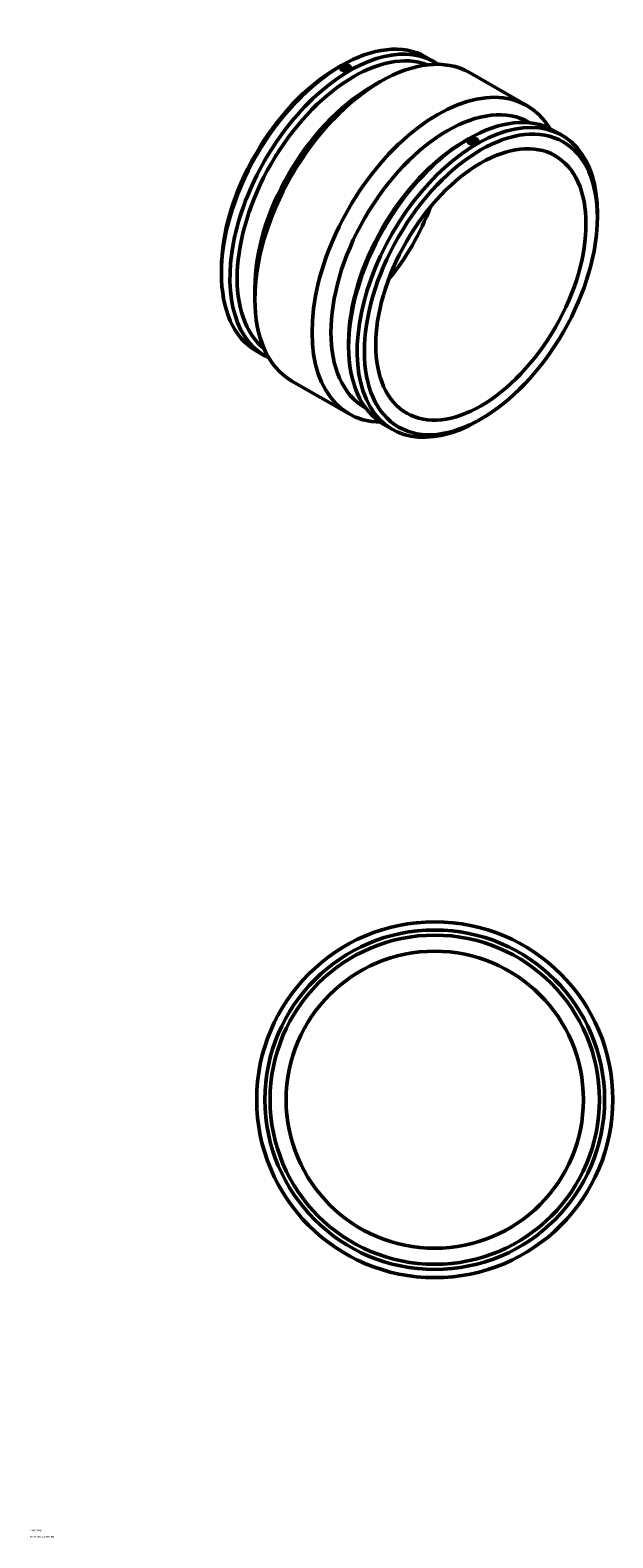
# Model space of a CAD drawing. Header units: millimetres. Extents: x -643 to 1737, y -2124 to 2367.
# Tile 5 of 5: x 855 to 1737, y 83 to 2367. Entities that reach past the tile are written whole.
import ezdxf

# ---------------------------------------------------------------- set-up
doc = ezdxf.new("R2010")
doc.units = ezdxf.units.MM
doc.layers.add('Title (ISO)', color=7, linetype='Continuous', lineweight=50)
doc.layers.add('Visible (ANSI)', color=7, linetype='Continuous', lineweight=50)
doc.styles.add('Note Text (ISO)', font='tahoma.ttf')

# ---------------------------------------------------------------- blocks, each defined once
blk = doc.blocks.new('Title Blocks ISO')
at = {"layer": 'Title (ISO)', "color": 232, "true_color": 0xca0064, "style": 'Note Text (ISO)'}
for tag, p in [('PART_NUMBER_001', (34.2, 73.1)), ('DESCRIPTION_001', (33.8, 63.4))]:
    blk.add_attdef(tag, p, '', height=2.5, dxfattribs=at)

msp = doc.modelspace()

# ---------------------------------------------------------------- linework, layer by layer
at = {"layer": 'Visible (ANSI)'}
for p, q in [((1320.204, 2309.744), (1325.635, 2312.896)), ((1325.286, 2309.588), (1325.286, 2309.543)), ((1330.786, 2306.949), (1330.786, 2307.136)), ((1334.786, 2306.949), (1334.786, 2307.136)), ((1340.286, 2309.588), (1340.286, 2309.543)), ((1454.589, 2325.904), (1467.486, 2318.477)), ((1370.826, 2280.593), (1385.061, 2288.854)), ((1520.287, 2302.495), (1606.837, 2252.655)), ((1611.042, 2226.912), (1612.015, 2226.351)), ((1647.162, 2215.008), (1660.06, 2207.581)), ((1512.777, 2198.848), (1518.208, 2202)), ((1517.86, 2198.648), (1517.86, 2198.693)), ((1523.36, 2196.24), (1523.36, 2196.054)), ((1527.36, 2196.24), (1527.36, 2196.054)), ((1532.86, 2198.648), (1532.86, 2198.693)), ((1713.535, 2083.24), (1713.535, 2089.519)), ((1144.611, 2004.822), (1144.611, 1998.543)), ((1195.233, 1975.671), (1195.233, 1959.212)), ((1198.086, 1880.48), (1210.984, 1873.053)), ((1337.184, 1893.926), (1337.184, 1887.647)), ((1251.309, 1835.407), (1337.859, 1785.566)), ((1362.235, 1794.85), (1363.208, 1794.29)), ((1390.66, 1769.585), (1403.557, 1762.157)), ((1537.942, 1778.318), (1532.511, 1775.166)), ((1459.964, 1003.927), (1467.464, 1003.927)), ((1459.964, 1003.927), (1459.964, 1003.818)), ((1467.464, 1003.927), (1474.964, 1003.927)), ((1474.964, 1003.927), (1474.964, 1003.818))]:
    msp.add_line(p, q, dxfattribs=at)
for radius in [269.5, 257, 249.29, 225]:
    msp.add_circle((1467.464, 746.927), radius, dxfattribs=at)
for centre, major_axis, ratio, start_param, end_param in [((1326.337, 2103.192), (128.251, 222.712), 0.57809312, 0, 3.14159265), ((1339.235, 2095.765), (128.251, 222.712), 0.57809312, 6.24009907, 9.46786419), ((1344.687, 2092.625), (124.404, 216.031), 0.57809312, 0.09178802, 3.04980463), ((1385.798, 2068.951), (134.489, 233.544), 0.57809312, 0, 3.14159265), ((1320.886, 2106.332), (-124.404, -216.031), 0.57809312, 3.92892453, 5.49585344), ((1332.786, 2309.588), (-7.5, 0), 0.5758617, 5.49778714, 8.6393798), ((1332.786, 2309.588), (7.5, 0), 0.5758617, 5.49778714, 8.6393798), ((1332.786, 2307.136), (-2, 0), 0.5758617, 2.97290348, 6.45187448), ((1371.507, 2077.181), (-124.404, -216.031), 0.57809312, 3.92892453, 5.49585344), ((1472.348, 2019.11), (134.489, 233.544), 0.57809312, 5.97449665, 9.73346661), ((1486.638, 2010.881), (124.404, 216.031), 0.57809312, 0, 3.14159265), ((1518.911, 1992.297), (128.251, 222.712), 0.57809312, 0, 3.14159265), ((1531.808, 1984.869), (128.251, 222.712), 0.57809312, 5.49585344, 10.21210983), ((1513.459, 1995.436), (-124.404, -216.031), 0.57809312, 3.92892453, 5.49585344), ((1525.36, 2198.693), (-7.5, 0), 0.5758617, 5.49778714, 8.6393798), ((1525.36, 2198.693), (7.5, 0), 0.5758617, 5.49778714, 8.6393798), ((1525.36, 2196.24), (-2, 0), 0.5758617, 2.97290348, 6.45187448), ((1320.886, 2106.332), (112.282, 194.981), 0.57809312, 4.42792073, 4.99685723)]:
    msp.add_ellipse(centre, major_axis=major_axis, ratio=ratio, start_param=start_param, end_param=end_param, dxfattribs=at)
for centre, major_axis, ratio in [((1332.786, 2309.588), (-5, 0), 0.5758617), ((1537.26, 1981.73), (-124.404, -216.031), 0.57809312), ((1537.26, 1981.73), (-112.282, -194.981), 0.57809312), ((1525.36, 2198.693), (-5, 0), 0.5758617)]:
    msp.add_ellipse(centre, major_axis=major_axis, ratio=ratio, dxfattribs=at)
for points, knots in [([(1338.089, 2306.534), (1337.424, 2306.151), (1336.58, 2305.814), (1334.732, 2305.356), (1333.728, 2305.236), (1331.845, 2305.213), (1330.84, 2305.31), (1328.992, 2305.734), (1328.149, 2306.061), (1326.817, 2306.828), (1326.24, 2307.319), (1325.474, 2308.4), (1325.286, 2308.99), (1325.286, 2309.543)], [1.13012889, 1.13012889, 1.13012889, 1.13012889, 1.41266111, 1.41266111, 1.69519334, 1.69519334, 1.97772556, 1.97772556, 2.26025779, 2.26025779, 2.54279002, 2.54279002, 2.82532224, 2.82532224, 2.82532224, 2.82532224]), ([(1340.286, 2309.543), (1340.286, 2309.012), (1340.098, 2308.446), (1339.333, 2307.399), (1338.755, 2306.918), (1338.089, 2306.534)], [0.565064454, 0.565064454, 0.565064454, 0.565064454, 0.847596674, 0.847596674, 1.130128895, 1.130128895, 1.130128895, 1.130128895]), ([(1530.663, 2195.639), (1529.997, 2195.255), (1529.154, 2194.918), (1527.306, 2194.46), (1526.301, 2194.34), (1524.418, 2194.318), (1523.414, 2194.414), (1521.566, 2194.838), (1520.722, 2195.166), (1520.056, 2195.549), (1519.39, 2195.933), (1518.813, 2196.423), (1518.048, 2197.504), (1517.86, 2198.094), (1517.86, 2198.648)], [-1.13012889, -1.13012889, -1.13012889, -1.13012889, -0.84759667, -0.84759667, -0.56506445, -0.56506445, -0.28253223, -0.28253223, 0, 0, 0, 0.28253223, 0.28253223, 0.56506445, 0.56506445, 0.56506445, 0.56506445]), ([(1532.86, 2198.648), (1532.86, 2198.117), (1532.671, 2197.55), (1531.906, 2196.503), (1531.329, 2196.022), (1530.663, 2195.639)], [2.825322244, 2.825322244, 2.825322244, 2.825322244, 3.107854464, 3.107854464, 3.390386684, 3.390386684, 3.390386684, 3.390386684])]:
    msp.add_open_spline(points, degree=3, knots=knots, dxfattribs=at)

# ---------------------------------------------------------------- block references
msp.add_blockref('Title Blocks ISO', (821, 20)).add_auto_attribs({'PART_NUMBER_001': '490103450', 'DESCRIPTION_001': 'PLASSON COUPLER 450'})

doc.saveas('drawing.dxf')
